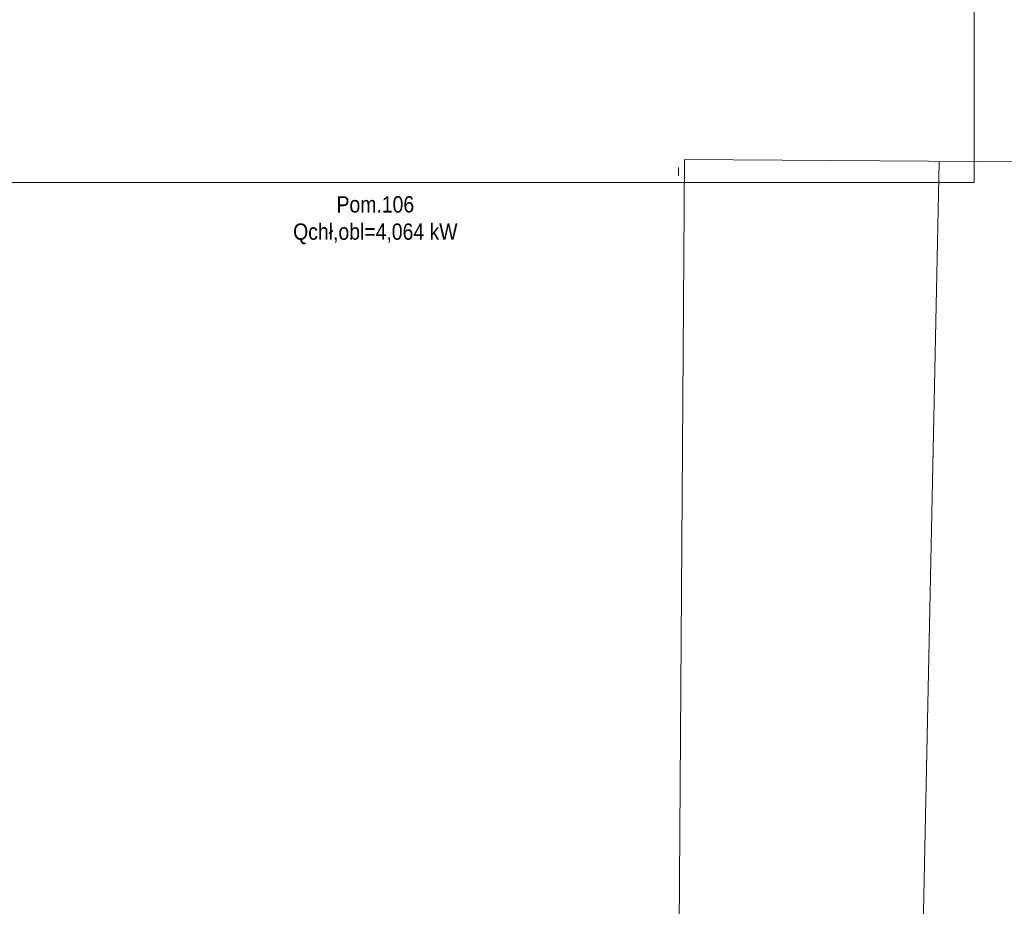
# Model space of a CAD drawing. Header units: millimetres. Extents: x -424979 to 718034, y -72486 to 344972.
# Tile 92 of 256: x 366085 to 384170, y 46207 to 62484. Entities that reach past the tile are written whole.
import ezdxf
from ezdxf.xclip import XClip

# ---------------------------------------------------------------- set-up
doc = ezdxf.new("R2010")
doc.units = ezdxf.units.MM
doc.header["$MEASUREMENT"] = 0
doc.header["$XCLIPFRAME"] = 0
for name, color, linetype, lineweight in [('0100_001_1_0_Nr_pióra__1', 7, 'Continuous', 13), ('0100_001_2_0_Nr_pióra__1', 7, 'Continuous', 13), ('0100_001_5_0_Nr_pióra__1', 7, 'Continuous', 13), ('0100_001_6_0_Nr_pióra__1', 7, 'Continuous', 13), ('IS_KLIM Opis_Qchł', 7, 'Continuous', 9)]:
    doc.layers.add(name, color=color, linetype=linetype, lineweight=lineweight)
doc.layers.add('Rysunki i obrazki', color=7, linetype='Continuous')
doc.styles.add('FDBES', font='simplex.shx')
picture_1 = doc.add_image_def('image1.tif', size_in_pixel=(4960, 3508))
picture_2 = doc.add_image_def('image2.tif', size_in_pixel=(4906, 3508))
picture_3 = doc.add_image_def('image5.tif', size_in_pixel=(4960, 3508))
picture_4 = doc.add_image_def('image6.tif', size_in_pixel=(4960, 3507))

# ---------------------------------------------------------------- blocks, each defined once
blk = doc.blocks.new('Rysunek_1_1', base_point=(-285945.2830514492, 74341.7358014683))
at = {"layer": '0100_001_1_0_Nr_pióra__1', "color": 7, "lineweight": 13}
image = blk.add_image(picture_1, insert=(-264947.9497181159, 89188.0358014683), size_in_units=(41994.66666666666, 29692.600000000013), rotation=180, dxfattribs=at)
image.set_boundary_path([(-0.5, -0.5), (4959.5, 3507.5)])
blk = doc.blocks.new('Rysunek_2_2', base_point=(-249739.0391905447, 74333.04008464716))
at = {"layer": '0100_001_2_0_Nr_pióra__1', "color": 7, "lineweight": 13}
image = blk.add_image(picture_2, insert=(-228642.0891456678, 89037.43839280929), size_in_units=(41534.40860612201, 29692.60000000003), rotation=179.61370824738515, dxfattribs=at)
image.set_boundary_path([(-0.5, -0.5), (4905.5, 3507.5)])
blk = doc.blocks.new('Rysunek_5_5', base_point=(-249372.84928041, 44922.39231000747))
at = {"layer": '0100_001_5_0_Nr_pióra__1', "color": 7, "lineweight": 13}
image = blk.add_image(picture_3, insert=(-270474.0894452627, 30224.15111228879), size_in_units=(41994.66666666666, 29692.6), rotation=-0.4030117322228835, dxfattribs=at)
image.set_boundary_path([(-0.5, -0.5), (4959.5, 3507.5)])
blk = doc.blocks.new('Rysunek_6_6', base_point=(-286891.4078582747, 45461.00222278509))
at = {"layer": '0100_001_6_0_Nr_pióra__1', "color": 7, "lineweight": 13}
image = blk.add_image(picture_4, insert=(-308193.8982892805, 31055.98461647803), size_in_units=(41994.666666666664, 29692.600000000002), rotation=-1.1954045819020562, dxfattribs=at)
image.set_boundary_path([(-0.5, -0.5), (4959.5, 3506.5)])

msp = doc.modelspace()

# ---------------------------------------------------------------- block references
at = {"layer": 'Rysunki i obrazki', "color": 151, "linetype": 'Continuous', "lineweight": 20, "true_color": 0x80c2ff}
ref = msp.add_blockref('Rysunek_1_1', (362616.023005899, 74341.7358014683), dxfattribs=at)
XClip(ref).set_block_clipping_path([(-306942.6163847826, 59495.43580146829), (-264947.9497181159, 89188.03580146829)])
ref = msp.add_blockref('Rysunek_2_2', (398822.2668668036, 74333.04008464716), dxfattribs=at)
XClip(ref).set_block_clipping_path([(-228642.0891456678, 89037.43839280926), (-270175.5537735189, 89317.46386903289), (-270375.7416354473, 59625.53871117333), (-228842.2770075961, 59345.51323494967)])
ref = msp.add_blockref('Rysunek_6_6', (361669.8981990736, 45461.00222278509), dxfattribs=at)
XClip(ref).set_block_clipping_path([(-308193.8982892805, 31055.98461647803), (-266208.371343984, 30179.88212805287), (-265588.9174272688, 59866.01982909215), (-307574.4443725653, 60742.12231751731)])
ref = msp.add_blockref('Rysunek_5_5', (399188.4567769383, 44922.39231000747), dxfattribs=at)
XClip(ref).set_block_clipping_path([(-270474.0894452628, 30224.15111228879), (-228480.4616276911, 29928.76803268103), (-228271.6091155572, 59620.63350772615), (-270265.2369331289, 59916.0165873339)])

# ---------------------------------------------------------------- next in the draw order: texts
at = {"layer": 'IS_KLIM Opis_Qchł', "ltscale": 0.01, "insert": (372617.2576031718, 58361.45585317), "char_height": 300, "attachment_point": 8, "style": 'FDBES', "bg_fill": 3, "box_fill_scale": 1.5, "bg_fill_color": 257, "bg_fill_transparency": 0}
msp.add_mtext('{\\fArial|b0|i0|c238|p34;\\W0.85;Pom.106 \\PQchł,obl=4,064 kW}', dxfattribs=at)

doc.saveas('drawing.dxf')
